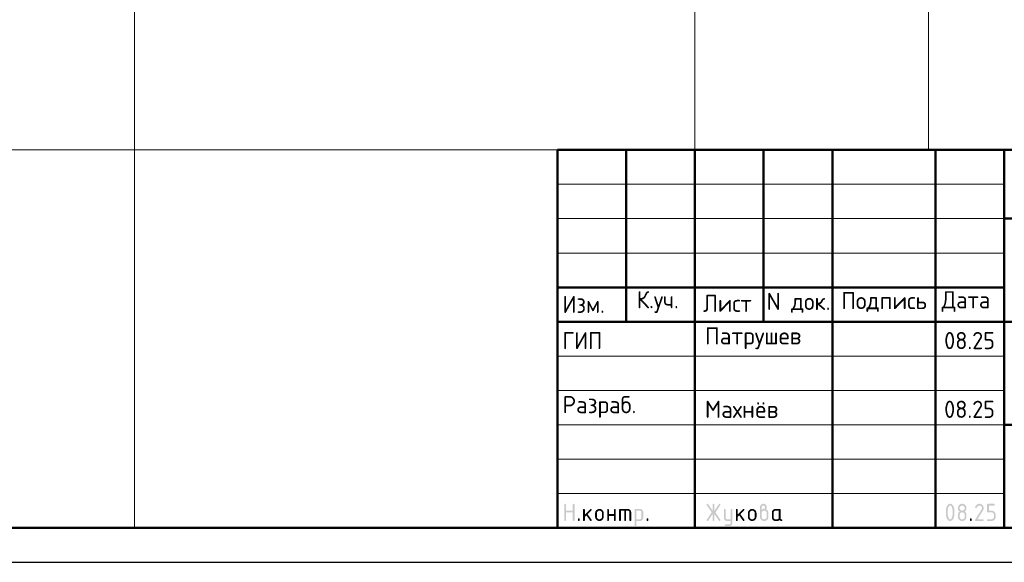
# Model space of a CAD drawing. Header units: millimetres. Extents: x 0 to 42000, y 0 to 29700.
# Tile 11 of 18: x 15179 to 29500, y 0 to 7895. Entities that reach past the tile are written whole.
import ezdxf

# ---------------------------------------------------------------- set-up
doc = ezdxf.new("R2010")
doc.units = ezdxf.units.MM
doc.layers.add('Standard', color=7, linetype='Continuous', lineweight=25)
doc.styles.add('ISOCPEUR', font='txt')

msp = doc.modelspace()

# ---------------------------------------------------------------- hatches: boundary and pattern name
at = {"layer": 'Standard', "linetype": 'Continuous', "lineweight": 25, "transparency": 33554687}
for points in [[(23099, 614), (23099, 839), (23099, 840), (23099, 842), (23099, 843), (23100, 844), (23100, 845), (23101, 846), (23101, 847), (23102, 848), (23103, 849), (23104, 850), (23105, 850), (23106, 851), (23107, 851), (23109, 851), (23110, 851), (23112, 851), (23113, 851), (23115, 851), (23116, 851), (23117, 851), (23118, 850), (23119, 850), (23120, 849), (23121, 848), (23122, 847), (23122, 846), (23123, 845), (23123, 844), (23124, 843), (23124, 842), (23124, 840), (23124, 839), (23124, 751), (23224, 751), (23224, 839), (23224, 840), (23224, 842), (23224, 843), (23225, 844), (23225, 845), (23226, 846), (23226, 847), (23227, 848), (23228, 849), (23229, 850), (23230, 850), (23231, 851), (23232, 851), (23233, 851), (23235, 851), (23236, 851), (23238, 851), (23239, 851), (23241, 851), (23242, 851), (23243, 850), (23244, 850), (23245, 849), (23246, 848), (23247, 847), (23247, 846), (23248, 845), (23248, 844), (23249, 843), (23249, 842), (23249, 840), (23249, 839), (23249, 614), (23249, 612), (23249, 611), (23249, 609), (23248, 608), (23248, 607), (23247, 606), (23247, 605), (23246, 604), (23245, 604), (23244, 603), (23243, 602), (23242, 602), (23241, 602), (23239, 601), (23238, 601), (23236, 601), (23235, 601), (23233, 601), (23232, 602), (23231, 602), (23230, 602), (23229, 603), (23228, 604), (23227, 604), (23226, 605), (23226, 606), (23225, 607), (23225, 608), (23224, 609), (23224, 611), (23224, 612), (23224, 614), (23224, 726), (23124, 726), (23124, 614), (23124, 612), (23124, 611), (23124, 609), (23123, 608), (23123, 607), (23122, 606), (23122, 605), (23121, 604), (23120, 604), (23119, 603), (23118, 602), (23117, 602), (23116, 602), (23115, 601), (23113, 601), (23112, 601), (23110, 601), (23109, 601), (23107, 602), (23106, 602), (23105, 602), (23104, 603), (23103, 604), (23102, 604), (23101, 605), (23101, 606), (23100, 607), (23100, 608), (23099, 609), (23099, 611), (23099, 612)], [(23399, 694), (23478, 773), (23478, 773), (23479, 774), (23480, 775), (23482, 775), (23483, 776), (23484, 776), (23485, 776), (23486, 776), (23488, 776), (23489, 776), (23491, 776), (23492, 775), (23493, 775), (23494, 774), (23495, 774), (23496, 773), (23497, 772), (23497, 771), (23498, 770), (23498, 769), (23499, 768), (23499, 767), (23499, 765), (23499, 764), (23499, 762), (23499, 761), (23498, 760), (23498, 759), (23497, 758), (23497, 757), (23496, 756), (23495, 755), (23440, 700), (23496, 621), (23498, 619), (23498, 617), (23499, 616), (23499, 614), (23499, 612), (23499, 611), (23499, 609), (23498, 608), (23498, 607), (23497, 606), (23497, 605), (23496, 604), (23495, 604), (23494, 603), (23493, 602), (23492, 602), (23491, 602), (23489, 601), (23488, 601), (23486, 601), (23485, 601), (23483, 602), (23482, 602), (23480, 603), (23479, 603), (23478, 604), (23477, 605), (23476, 607), (23422, 682), (23399, 659), (23399, 614), (23399, 612), (23399, 611), (23399, 609), (23398, 608), (23398, 607), (23397, 606), (23397, 605), (23396, 604), (23395, 604), (23394, 603), (23393, 602), (23392, 602), (23391, 602), (23389, 601), (23388, 601), (23386, 601), (23385, 601), (23383, 601), (23382, 602), (23381, 602), (23380, 602), (23379, 603), (23378, 604), (23377, 604), (23376, 605), (23376, 606), (23375, 607), (23375, 608), (23374, 609), (23374, 611), (23374, 612), (23374, 614), (23374, 764), (23374, 765), (23374, 767), (23374, 768), (23375, 769), (23375, 770), (23376, 771), (23376, 772), (23377, 773), (23378, 774), (23379, 774), (23380, 775), (23381, 775), (23382, 776), (23383, 776), (23385, 776), (23386, 776), (23388, 776), (23389, 776), (23391, 776), (23392, 775), (23393, 775), (23394, 774), (23395, 774), (23396, 773), (23397, 772), (23397, 771), (23398, 770), (23398, 769), (23399, 768), (23399, 767), (23399, 765), (23399, 764)], [(23749, 676), (23749, 614), (23749, 612), (23748, 611), (23748, 609), (23748, 608), (23747, 607), (23747, 606), (23746, 605), (23746, 604), (23745, 604), (23744, 603), (23743, 602), (23742, 602), (23740, 602), (23739, 601), (23738, 601), (23736, 601), (23735, 601), (23733, 601), (23732, 602), (23731, 602), (23729, 602), (23729, 603), (23728, 604), (23727, 604), (23726, 605), (23725, 606), (23725, 607), (23724, 608), (23724, 609), (23724, 611), (23724, 612), (23724, 614), (23724, 764), (23724, 765), (23724, 767), (23724, 768), (23724, 769), (23725, 770), (23725, 771), (23726, 772), (23727, 773), (23728, 774), (23729, 774), (23729, 775), (23731, 775), (23732, 776), (23733, 776), (23735, 776), (23736, 776), (23738, 776), (23739, 776), (23740, 776), (23742, 775), (23743, 775), (23744, 774), (23745, 774), (23746, 773), (23746, 772), (23747, 771), (23747, 770), (23748, 769), (23748, 768), (23748, 767), (23749, 765), (23749, 764), (23749, 701), (23823, 701), (23823, 764), (23823, 765), (23824, 767), (23824, 768), (23824, 769), (23825, 770), (23825, 771), (23826, 772), (23826, 773), (23827, 774), (23828, 774), (23829, 775), (23830, 775), (23832, 776), (23833, 776), (23834, 776), (23836, 776), (23837, 776), (23839, 776), (23840, 776), (23841, 775), (23843, 775), (23843, 774), (23844, 774), (23845, 773), (23846, 772), (23847, 771), (23847, 770), (23848, 769), (23848, 768), (23848, 767), (23848, 765), (23848, 764), (23848, 614), (23848, 612), (23848, 611), (23848, 609), (23848, 608), (23847, 607), (23847, 606), (23846, 605), (23845, 604), (23844, 604), (23843, 603), (23843, 602), (23841, 602), (23840, 602), (23839, 601), (23837, 601), (23836, 601), (23834, 601), (23833, 601), (23832, 602), (23830, 602), (23829, 602), (23828, 603), (23827, 604), (23826, 604), (23826, 605), (23825, 606), (23825, 607), (23824, 608), (23824, 609), (23824, 611), (23823, 612), (23823, 614), (23823, 676)], [(23911, 776), (24023, 776), (24026, 776), (24028, 776), (24031, 776), (24033, 775), (24036, 775), (24038, 774), (24040, 773), (24043, 773), (24045, 772), (24047, 770), (24049, 769), (24051, 768), (24053, 767), (24055, 765), (24057, 763), (24059, 762), (24061, 760), (24062, 758), (24064, 756), (24065, 754), (24067, 752), (24068, 750), (24069, 748), (24070, 745), (24071, 743), (24071, 741), (24072, 739), (24072, 736), (24073, 734), (24073, 731), (24073, 729), (24073, 726), (24073, 614), (24073, 612), (24073, 611), (24073, 609), (24073, 608), (24072, 607), (24072, 606), (24071, 605), (24070, 604), (24069, 604), (24068, 603), (24067, 602), (24066, 602), (24065, 602), (24064, 601), (24062, 601), (24061, 601), (24059, 601), (24058, 601), (24057, 602), (24055, 602), (24054, 602), (24053, 603), (24052, 604), (24051, 604), (24051, 605), (24050, 606), (24049, 607), (24049, 608), (24049, 609), (24048, 611), (24048, 612), (24048, 614), (24048, 726), (24048, 729), (24048, 731), (24047, 734), (24046, 736), (24046, 738), (24044, 740), (24043, 742), (24041, 744), (24039, 746), (24037, 747), (24035, 748), (24033, 749), (24031, 750), (24028, 751), (24026, 751), (24023, 751), (23998, 751), (23998, 614), (23998, 612), (23998, 611), (23998, 609), (23998, 608), (23997, 607), (23997, 606), (23996, 605), (23995, 604), (23995, 604), (23994, 603), (23993, 602), (23991, 602), (23990, 602), (23989, 601), (23987, 601), (23986, 601), (23984, 601), (23983, 601), (23982, 602), (23980, 602), (23979, 602), (23978, 603), (23977, 604), (23977, 604), (23976, 605), (23975, 606), (23975, 607), (23974, 608), (23974, 609), (23974, 611), (23973, 612), (23973, 614), (23973, 751), (23924, 751), (23924, 614), (23924, 612), (23923, 611), (23923, 609), (23923, 608), (23922, 607), (23922, 606), (23921, 605), (23920, 604), (23920, 604), (23919, 603), (23918, 602), (23916, 602), (23915, 602), (23914, 601), (23913, 601), (23911, 601), (23909, 601), (23908, 601), (23907, 602), (23906, 602), (23904, 602), (23903, 603), (23902, 604), (23902, 604), (23901, 605), (23900, 606), (23900, 607), (23899, 608), (23899, 609), (23899, 611), (23898, 612), (23898, 614), (23898, 764), (23898, 765), (23899, 767), (23899, 768), (23899, 769), (23900, 770), (23900, 771), (23901, 772), (23902, 773), (23902, 774), (23903, 774), (23904, 775), (23906, 775), (23907, 776), (23908, 776), (23909, 776)], [(25259, 704), (25194, 607), (25193, 605), (25192, 604), (25191, 603), (25190, 603), (25188, 602), (25187, 602), (25185, 601), (25183, 601), (25182, 601), (25180, 601), (25179, 602), (25178, 602), (25177, 603), (25176, 603), (25175, 604), (25174, 605), (25173, 605), (25173, 606), (25172, 607), (25172, 609), (25171, 610), (25171, 611), (25171, 613), (25171, 614), (25171, 616), (25172, 618), (25172, 619), (25173, 621), (25243, 726), (25173, 832), (25172, 833), (25172, 835), (25171, 837), (25171, 838), (25171, 840), (25171, 841), (25171, 843), (25172, 844), (25172, 845), (25173, 846), (25173, 847), (25174, 848), (25175, 849), (25176, 849), (25177, 850), (25178, 850), (25179, 851), (25181, 851), (25182, 851), (25184, 851), (25185, 851), (25187, 851), (25188, 851), (25189, 850), (25191, 849), (25192, 848), (25193, 847), (25194, 846), (25259, 749), (25259, 839), (25259, 840), (25259, 842), (25259, 843), (25259, 844), (25260, 845), (25260, 846), (25261, 847), (25262, 848), (25262, 849), (25263, 850), (25264, 850), (25266, 851), (25267, 851), (25268, 851), (25269, 851), (25271, 851), (25273, 851), (25274, 851), (25275, 851), (25277, 851), (25278, 850), (25279, 850), (25280, 849), (25280, 848), (25281, 847), (25282, 846), (25282, 845), (25283, 844), (25283, 843), (25283, 842), (25284, 840), (25284, 839), (25284, 749), (25348, 846), (25349, 847), (25350, 848), (25351, 849), (25353, 850), (25354, 851), (25356, 851), (25357, 851), (25359, 851), (25360, 851), (25361, 851), (25362, 851), (25363, 850), (25365, 850), (25366, 849), (25367, 848), (25367, 847), (25368, 847), (25369, 846), (25370, 845), (25370, 843), (25371, 842), (25371, 841), (25371, 840), (25371, 839), (25371, 837), (25371, 835), (25370, 833), (25369, 832), (25299, 726), (25369, 621), (25370, 619), (25371, 617), (25371, 616), (25371, 614), (25371, 613), (25371, 611), (25371, 610), (25370, 609), (25370, 608), (25369, 607), (25368, 606), (25368, 605), (25367, 604), (25366, 603), (25365, 603), (25364, 602), (25363, 602), (25361, 602), (25360, 601), (25359, 601), (25357, 601), (25356, 602), (25354, 602), (25353, 603), (25351, 603), (25350, 604), (25349, 605), (25348, 607), (25284, 704), (25284, 614), (25284, 612), (25283, 611), (25283, 609), (25283, 608), (25282, 607), (25282, 606), (25281, 605), (25280, 604), (25280, 604), (25279, 603), (25278, 602), (25277, 602), (25275, 602), (25274, 601), (25273, 601), (25271, 601), (25269, 601), (25268, 601), (25267, 602), (25266, 602), (25264, 602), (25263, 603), (25262, 604), (25262, 604), (25261, 605), (25260, 606), (25260, 607), (25259, 608), (25259, 609), (25259, 611), (25259, 612), (25259, 614)], [(25521, 576), (25521, 601), (25471, 601), (25468, 601), (25466, 602), (25463, 602), (25461, 602), (25458, 603), (25456, 603), (25454, 604), (25452, 605), (25449, 606), (25447, 607), (25445, 608), (25443, 609), (25441, 611), (25439, 612), (25437, 614), (25436, 616), (25434, 618), (25432, 620), (25431, 622), (25429, 624), (25428, 626), (25427, 628), (25426, 630), (25425, 632), (25424, 634), (25423, 637), (25422, 639), (25422, 641), (25422, 644), (25421, 646), (25421, 649), (25421, 651), (25421, 764), (25421, 765), (25421, 767), (25421, 768), (25422, 769), (25422, 770), (25423, 771), (25423, 772), (25424, 773), (25425, 774), (25426, 774), (25427, 775), (25428, 775), (25429, 776), (25431, 776), (25432, 776), (25434, 776), (25435, 776), (25437, 776), (25438, 776), (25439, 775), (25440, 775), (25441, 774), (25442, 774), (25443, 773), (25444, 772), (25444, 771), (25445, 770), (25445, 769), (25446, 768), (25446, 767), (25446, 765), (25446, 764), (25446, 651), (25446, 649), (25447, 646), (25447, 644), (25448, 642), (25449, 640), (25450, 638), (25452, 636), (25454, 634), (25455, 632), (25457, 630), (25459, 629), (25462, 628), (25464, 627), (25466, 627), (25468, 626), (25471, 626), (25521, 626), (25521, 764), (25521, 765), (25521, 767), (25521, 768), (25522, 769), (25522, 770), (25523, 771), (25523, 772), (25524, 773), (25525, 774), (25526, 774), (25527, 775), (25528, 775), (25529, 776), (25530, 776), (25532, 776), (25533, 776), (25535, 776), (25536, 776), (25538, 776), (25539, 775), (25540, 775), (25541, 774), (25542, 774), (25543, 773), (25544, 772), (25544, 771), (25545, 770), (25545, 769), (25545, 768), (25546, 767), (25546, 765), (25546, 764), (25546, 576), (25546, 574), (25546, 571), (25545, 569), (25545, 566), (25545, 564), (25544, 562), (25543, 559), (25542, 557), (25541, 555), (25540, 553), (25539, 551), (25538, 549), (25537, 547), (25535, 545), (25533, 543), (25532, 541), (25530, 539), (25528, 538), (25526, 536), (25524, 535), (25522, 533), (25520, 532), (25518, 531), (25516, 530), (25514, 529), (25511, 528), (25509, 528), (25507, 527), (25504, 527), (25502, 527), (25499, 526), (25497, 526), (25446, 526), (25445, 526), (25443, 527), (25442, 527), (25441, 527), (25440, 528), (25439, 528), (25438, 529), (25437, 529), (25436, 530), (25435, 531), (25435, 532), (25434, 533), (25434, 535), (25434, 536), (25434, 537), (25434, 539), (25434, 540), (25434, 541), (25434, 542), (25435, 544), (25435, 545), (25436, 546), (25436, 547), (25437, 548), (25438, 549), (25439, 549), (25440, 550), (25442, 550), (25443, 551), (25444, 551), (25445, 551), (25446, 551), (25496, 551), (25499, 551), (25501, 552), (25503, 552), (25506, 553), (25508, 554), (25510, 555), (25512, 557), (25514, 558), (25515, 560), (25517, 562), (25518, 564), (25519, 566), (25520, 568), (25520, 571), (25521, 573)], [(25621, 694), (25700, 773), (25700, 773), (25701, 774), (25702, 775), (25704, 775), (25705, 776), (25706, 776), (25707, 776), (25708, 776), (25710, 776), (25711, 776), (25713, 776), (25714, 775), (25715, 775), (25716, 774), (25717, 774), (25718, 773), (25719, 772), (25719, 771), (25720, 770), (25720, 769), (25721, 768), (25721, 767), (25721, 765), (25721, 764), (25721, 762), (25721, 761), (25721, 760), (25720, 759), (25720, 758), (25719, 757), (25718, 756), (25717, 755), (25662, 700), (25719, 621), (25720, 619), (25720, 617), (25721, 616), (25721, 614), (25721, 612), (25721, 611), (25721, 609), (25720, 608), (25720, 607), (25719, 606), (25719, 605), (25718, 604), (25717, 604), (25716, 603), (25715, 602), (25714, 602), (25713, 602), (25711, 601), (25710, 601), (25708, 601), (25707, 601), (25705, 602), (25704, 602), (25703, 603), (25701, 603), (25700, 604), (25699, 605), (25698, 607), (25644, 682), (25621, 659), (25621, 614), (25621, 612), (25621, 611), (25621, 609), (25620, 608), (25620, 607), (25619, 606), (25619, 605), (25618, 604), (25617, 604), (25616, 603), (25615, 602), (25614, 602), (25613, 602), (25611, 601), (25610, 601), (25608, 601), (25607, 601), (25606, 601), (25604, 602), (25603, 602), (25602, 602), (25601, 603), (25600, 604), (25599, 604), (25598, 605), (25598, 606), (25597, 607), (25597, 608), (25596, 609), (25596, 611), (25596, 612), (25596, 614), (25596, 764), (25596, 765), (25596, 767), (25596, 768), (25597, 769), (25597, 770), (25598, 771), (25598, 772), (25599, 773), (25600, 774), (25601, 774), (25602, 775), (25603, 775), (25604, 776), (25606, 776), (25607, 776), (25608, 776), (25610, 776), (25611, 776), (25613, 776), (25614, 775), (25615, 775), (25616, 774), (25617, 774), (25618, 773), (25619, 772), (25619, 771), (25620, 770), (25620, 769), (25621, 768), (25621, 767), (25621, 765), (25621, 764)], [(29137, 851), (29140, 851), (29144, 851), (29147, 851), (29150, 850), (29153, 850), (29156, 849), (29158, 848), (29161, 847), (29164, 846), (29167, 844), (29169, 843), (29172, 841), (29174, 839), (29177, 837), (29179, 835), (29181, 833), (29184, 831), (29186, 828), (29188, 826), (29189, 823), (29191, 821), (29193, 818), (29194, 816), (29195, 813), (29196, 810), (29197, 807), (29198, 804), (29198, 801), (29199, 798), (29199, 795), (29200, 792), (29200, 789), (29200, 784), (29199, 780), (29198, 775), (29197, 771), (29195, 766), (29193, 762), (29191, 757), (29188, 753), (29110, 626), (29187, 626), (29189, 626), (29190, 626), (29191, 626), (29193, 626), (29194, 625), (29195, 625), (29196, 624), (29197, 623), (29197, 622), (29198, 621), (29198, 620), (29199, 619), (29199, 618), (29199, 617), (29200, 615), (29200, 614), (29200, 612), (29199, 611), (29199, 610), (29199, 608), (29198, 607), (29198, 606), (29197, 605), (29197, 604), (29196, 604), (29195, 603), (29194, 602), (29193, 602), (29191, 602), (29190, 601), (29189, 601), (29187, 601), (29087, 601), (29086, 601), (29084, 601), (29083, 602), (29082, 602), (29081, 602), (29080, 603), (29079, 604), (29078, 604), (29077, 605), (29076, 606), (29076, 607), (29075, 608), (29075, 609), (29075, 611), (29075, 612), (29075, 614), (29075, 616), (29075, 617), (29076, 619), (29077, 621), (29168, 768), (29170, 771), (29171, 773), (29172, 776), (29173, 778), (29174, 781), (29174, 783), (29175, 786), (29175, 789), (29175, 793), (29174, 796), (29173, 800), (29172, 803), (29171, 806), (29168, 809), (29166, 813), (29164, 815), (29161, 818), (29158, 820), (29155, 822), (29152, 823), (29148, 825), (29145, 826), (29141, 826), (29137, 826), (29135, 826), (29132, 826), (29129, 825), (29127, 824), (29124, 823), (29122, 822), (29119, 820), (29117, 818), (29114, 816), (29112, 814), (29110, 812), (29107, 809), (29105, 806), (29103, 802), (29100, 799), (29098, 795), (29097, 793), (29096, 792), (29095, 791), (29094, 790), (29092, 790), (29091, 789), (29089, 789), (29087, 789), (29086, 789), (29084, 789), (29083, 789), (29082, 790), (29081, 790), (29080, 791), (29079, 791), (29078, 792), (29077, 793), (29076, 794), (29076, 795), (29075, 796), (29075, 797), (29075, 798), (29075, 800), (29075, 801), (29075, 803), (29075, 804), (29075, 805), (29076, 806), (29079, 812), (29082, 817), (29085, 822), (29088, 826), (29092, 830), (29095, 834), (29099, 837), (29103, 840), (29107, 843), (29111, 845), (29115, 847), (29119, 848), (29123, 850), (29128, 851), (29132, 851)], [(29250, 739), (29250, 839), (29250, 840), (29250, 842), (29250, 843), (29250, 844), (29251, 845), (29251, 846), (29252, 847), (29253, 848), (29253, 849), (29254, 850), (29255, 850), (29257, 851), (29258, 851), (29259, 851), (29261, 851), (29262, 851), (29349, 851), (29351, 851), (29352, 851), (29354, 851), (29355, 851), (29356, 850), (29357, 850), (29358, 849), (29359, 848), (29359, 847), (29360, 846), (29361, 845), (29361, 844), (29361, 843), (29362, 842), (29362, 840), (29362, 839), (29362, 837), (29362, 836), (29361, 834), (29361, 833), (29361, 832), (29360, 831), (29359, 830), (29359, 829), (29358, 829), (29357, 828), (29356, 827), (29355, 827), (29354, 827), (29352, 826), (29351, 826), (29349, 826), (29275, 826), (29275, 751), (29312, 751), (29315, 751), (29318, 751), (29322, 751), (29324, 750), (29327, 750), (29330, 749), (29333, 748), (29336, 747), (29339, 746), (29341, 744), (29344, 743), (29347, 741), (29349, 739), (29351, 737), (29354, 735), (29356, 733), (29358, 731), (29360, 728), (29362, 726), (29364, 723), (29366, 721), (29367, 718), (29369, 715), (29370, 713), (29371, 710), (29372, 707), (29373, 704), (29373, 701), (29374, 698), (29374, 695), (29374, 692), (29374, 689), (29374, 664), (29374, 661), (29374, 657), (29374, 654), (29373, 651), (29373, 648), (29372, 645), (29371, 643), (29370, 640), (29369, 637), (29367, 634), (29366, 632), (29364, 629), (29362, 627), (29360, 624), (29358, 622), (29356, 620), (29354, 617), (29351, 615), (29349, 613), (29346, 612), (29344, 610), (29341, 608), (29339, 607), (29336, 606), (29333, 605), (29330, 604), (29327, 603), (29324, 602), (29321, 602), (29318, 602), (29315, 601), (29312, 601), (29262, 601), (29261, 601), (29259, 601), (29258, 602), (29257, 602), (29255, 602), (29254, 603), (29253, 604), (29253, 604), (29252, 605), (29251, 606), (29251, 607), (29250, 608), (29250, 610), (29250, 611), (29250, 612), (29250, 614), (29250, 615), (29250, 617), (29250, 618), (29250, 619), (29251, 620), (29251, 621), (29252, 622), (29253, 623), (29253, 624), (29254, 625), (29255, 625), (29257, 626), (29258, 626), (29259, 626), (29261, 626), (29262, 626), (29312, 626), (29316, 626), (29319, 627), (29323, 628), (29326, 629), (29330, 630), (29333, 632), (29336, 634), (29338, 637), (29341, 640), (29343, 643), (29345, 646), (29347, 649), (29348, 653), (29349, 656), (29349, 660), (29349, 664), (29349, 689), (29349, 693), (29349, 696), (29348, 700), (29347, 703), (29345, 707), (29343, 710), (29341, 713), (29338, 715), (29336, 718), (29333, 720), (29330, 722), (29326, 724), (29323, 725), (29319, 726), (29316, 726), (29312, 726), (29262, 726), (29261, 726), (29259, 726), (29258, 727), (29257, 727), (29255, 727), (29254, 728), (29253, 729), (29253, 729), (29252, 730), (29251, 731), (29251, 732), (29250, 733), (29250, 734), (29250, 736), (29250, 737)], [(23299, 626), (23299, 628), (23299, 629), (23299, 631), (23300, 632), (23300, 633), (23301, 634), (23301, 635), (23302, 636), (23303, 637), (23304, 637), (23305, 638), (23306, 638), (23307, 638), (23309, 639), (23310, 639), (23312, 639), (23313, 639), (23314, 639), (23316, 638), (23317, 638), (23318, 638), (23319, 637), (23320, 637), (23321, 636), (23322, 635), (23322, 634), (23323, 633), (23323, 632), (23324, 631), (23324, 629), (23324, 628), (23324, 626), (23324, 614), (23324, 612), (23324, 611), (23324, 610), (23323, 608), (23323, 607), (23322, 606), (23322, 605), (23321, 604), (23320, 604), (23319, 603), (23318, 602), (23317, 602), (23316, 602), (23314, 601), (23313, 601), (23312, 601), (23310, 601), (23309, 601), (23307, 602), (23306, 602), (23305, 602), (23304, 603), (23303, 604), (23302, 604), (23301, 605), (23301, 606), (23300, 607), (23300, 608), (23299, 610), (23299, 611), (23299, 612), (23299, 614)], [(24298, 626), (24298, 628), (24298, 629), (24299, 631), (24299, 632), (24299, 633), (24300, 634), (24301, 635), (24301, 636), (24302, 637), (24303, 637), (24304, 638), (24305, 638), (24307, 638), (24308, 639), (24309, 639), (24311, 639), (24312, 639), (24314, 639), (24315, 638), (24316, 638), (24317, 638), (24318, 637), (24319, 637), (24320, 636), (24321, 635), (24322, 634), (24322, 633), (24323, 632), (24323, 631), (24323, 629), (24323, 628), (24323, 626), (24323, 614), (24323, 612), (24323, 611), (24323, 610), (24323, 608), (24322, 607), (24322, 606), (24321, 605), (24320, 604), (24319, 604), (24318, 603), (24317, 602), (24316, 602), (24315, 602), (24314, 601), (24312, 601), (24311, 601), (24309, 601), (24308, 601), (24307, 602), (24305, 602), (24304, 602), (24303, 603), (24302, 604), (24301, 604), (24301, 605), (24300, 606), (24299, 607), (24299, 608), (24299, 610), (24298, 611), (24298, 612), (24298, 614)], [(29000, 626), (29000, 628), (29000, 629), (29000, 631), (29001, 632), (29001, 633), (29002, 634), (29002, 635), (29003, 636), (29004, 637), (29005, 637), (29006, 638), (29007, 638), (29008, 638), (29009, 639), (29011, 639), (29012, 639), (29014, 639), (29015, 639), (29017, 638), (29018, 638), (29019, 638), (29020, 637), (29021, 637), (29022, 636), (29023, 635), (29023, 634), (29024, 633), (29024, 632), (29024, 631), (29025, 629), (29025, 628), (29025, 626), (29025, 614), (29025, 612), (29025, 611), (29024, 610), (29024, 608), (29024, 607), (29023, 606), (29023, 605), (29022, 604), (29021, 604), (29020, 603), (29019, 602), (29018, 602), (29017, 602), (29015, 601), (29014, 601), (29012, 601), (29011, 601), (29009, 601), (29008, 602), (29007, 602), (29006, 602), (29005, 603), (29004, 604), (29003, 604), (29002, 605), (29002, 606), (29001, 607), (29001, 608), (29000, 610), (29000, 611), (29000, 612), (29000, 614)]]:
    msp.add_hatch(color=7, dxfattribs=at).paths.add_polyline_path(points, flags=16)
h = msp.add_hatch(color=7, dxfattribs=at)
h.paths.add_polyline_path([(23549, 664), (23549, 714), (23549, 717), (23549, 720), (23549, 723), (23550, 726), (23550, 729), (23551, 732), (23552, 735), (23553, 738), (23554, 740), (23556, 743), (23557, 746), (23559, 748), (23561, 751), (23563, 753), (23565, 756), (23567, 758), (23569, 760), (23572, 762), (23574, 764), (23577, 766), (23579, 768), (23582, 769), (23584, 770), (23587, 772), (23590, 773), (23593, 774), (23596, 774), (23599, 775), (23602, 776), (23605, 776), (23608, 776), (23611, 776), (23614, 776), (23618, 776), (23621, 776), (23624, 775), (23627, 774), (23630, 774), (23633, 773), (23635, 772), (23638, 770), (23641, 769), (23643, 768), (23646, 766), (23648, 764), (23651, 762), (23653, 760), (23655, 758), (23658, 756), (23660, 753), (23662, 751), (23663, 749), (23665, 746), (23666, 743), (23668, 741), (23669, 738), (23670, 735), (23671, 732), (23672, 729), (23672, 726), (23673, 723), (23673, 720), (23674, 717), (23674, 714), (23674, 664), (23674, 660), (23673, 657), (23673, 654), (23672, 651), (23672, 648), (23671, 645), (23670, 642), (23669, 640), (23668, 637), (23666, 634), (23665, 632), (23663, 629), (23662, 627), (23660, 624), (23658, 622), (23655, 620), (23653, 617), (23651, 615), (23648, 613), (23646, 612), (23643, 610), (23641, 608), (23638, 607), (23635, 606), (23632, 605), (23629, 604), (23627, 603), (23624, 602), (23621, 602), (23617, 602), (23614, 601), (23611, 601), (23608, 601), (23605, 602), (23602, 602), (23599, 602), (23596, 603), (23593, 604), (23590, 605), (23587, 606), (23584, 607), (23582, 608), (23579, 610), (23577, 612), (23574, 613), (23572, 615), (23569, 617), (23567, 620), (23565, 622), (23563, 624), (23561, 627), (23559, 629), (23557, 632), (23556, 634), (23554, 637), (23553, 640), (23552, 642), (23551, 645), (23550, 648), (23550, 651), (23549, 654), (23549, 657), (23549, 660)], flags=16)
h.paths.add_polyline_path([(23648, 664), (23648, 714), (23648, 718), (23648, 721), (23647, 725), (23646, 728), (23644, 732), (23642, 735), (23640, 738), (23638, 740), (23635, 743), (23632, 745), (23629, 747), (23625, 749), (23622, 750), (23619, 751), (23615, 751), (23611, 751), (23607, 751), (23604, 751), (23600, 750), (23597, 749), (23594, 747), (23590, 745), (23587, 743), (23585, 740), (23582, 738), (23580, 735), (23578, 732), (23577, 728), (23575, 725), (23574, 721), (23574, 718), (23574, 714), (23574, 664), (23574, 660), (23574, 656), (23575, 653), (23577, 649), (23578, 646), (23580, 643), (23582, 640), (23585, 637), (23587, 634), (23590, 632), (23593, 630), (23597, 629), (23600, 628), (23604, 627), (23607, 626), (23611, 626), (23615, 626), (23619, 627), (23622, 628), (23625, 629), (23629, 630), (23632, 633), (23635, 635), (23638, 637), (23640, 640), (23642, 643), (23644, 646), (23646, 649), (23647, 653), (23648, 656), (23648, 660)])
h = msp.add_hatch(color=7, dxfattribs=at)
h.paths.add_polyline_path([(24123, 764), (24123, 765), (24124, 767), (24124, 768), (24124, 769), (24125, 770), (24125, 771), (24126, 772), (24127, 773), (24127, 774), (24128, 774), (24129, 775), (24130, 775), (24132, 776), (24133, 776), (24134, 776), (24136, 776), (24198, 776), (24201, 776), (24203, 776), (24206, 776), (24208, 775), (24211, 775), (24213, 774), (24215, 773), (24218, 773), (24220, 772), (24222, 770), (24224, 769), (24226, 768), (24228, 767), (24230, 765), (24232, 763), (24234, 762), (24236, 760), (24237, 758), (24239, 756), (24240, 754), (24241, 752), (24243, 750), (24244, 748), (24245, 746), (24245, 743), (24246, 741), (24247, 739), (24247, 736), (24248, 734), (24248, 731), (24248, 729), (24248, 726), (24248, 651), (24248, 649), (24248, 646), (24248, 644), (24247, 641), (24247, 639), (24246, 637), (24245, 634), (24245, 632), (24244, 630), (24243, 628), (24241, 626), (24240, 624), (24239, 622), (24237, 620), (24236, 618), (24234, 616), (24232, 614), (24230, 612), (24228, 611), (24226, 609), (24224, 608), (24222, 607), (24220, 606), (24218, 605), (24215, 604), (24213, 603), (24211, 603), (24208, 602), (24206, 602), (24203, 602), (24201, 601), (24198, 601), (24148, 601), (24148, 539), (24148, 537), (24148, 536), (24148, 535), (24148, 533), (24147, 532), (24147, 531), (24146, 530), (24145, 529), (24145, 529), (24144, 528), (24143, 528), (24141, 527), (24140, 527), (24139, 527), (24138, 526), (24136, 526), (24134, 526), (24133, 527), (24132, 527), (24130, 527), (24129, 528), (24128, 528), (24127, 529), (24127, 529), (24126, 530), (24125, 531), (24125, 532), (24124, 533), (24124, 535), (24124, 536), (24123, 537), (24123, 539)], flags=16)
h.paths.add_polyline_path([(24148, 751), (24148, 626), (24198, 626), (24201, 626), (24203, 627), (24206, 627), (24208, 628), (24210, 629), (24212, 630), (24214, 632), (24216, 634), (24218, 635), (24219, 637), (24220, 639), (24221, 642), (24222, 644), (24223, 646), (24223, 649), (24223, 651), (24223, 726), (24223, 729), (24223, 731), (24222, 734), (24221, 736), (24220, 738), (24219, 740), (24218, 742), (24216, 744), (24214, 746), (24212, 747), (24210, 748), (24208, 749), (24206, 750), (24203, 751), (24201, 751), (24198, 751)])
h = msp.add_hatch(color=7, dxfattribs=at)
h.paths.add_polyline_path([(25771, 664), (25771, 714), (25771, 717), (25771, 720), (25771, 723), (25772, 726), (25773, 729), (25773, 732), (25774, 735), (25775, 738), (25777, 740), (25778, 743), (25779, 746), (25781, 748), (25783, 751), (25785, 753), (25787, 756), (25789, 758), (25791, 760), (25794, 762), (25796, 764), (25799, 766), (25801, 768), (25804, 769), (25806, 770), (25809, 772), (25812, 773), (25815, 774), (25818, 774), (25821, 775), (25824, 776), (25827, 776), (25830, 776), (25833, 776), (25836, 776), (25840, 776), (25843, 776), (25846, 775), (25849, 774), (25852, 774), (25855, 773), (25857, 772), (25860, 770), (25863, 769), (25865, 768), (25868, 766), (25871, 764), (25873, 762), (25875, 760), (25878, 758), (25880, 756), (25882, 753), (25884, 751), (25885, 749), (25887, 746), (25889, 743), (25890, 741), (25891, 738), (25892, 735), (25893, 732), (25894, 729), (25894, 726), (25895, 723), (25895, 720), (25896, 717), (25896, 714), (25896, 664), (25896, 660), (25895, 657), (25895, 654), (25894, 651), (25894, 648), (25893, 645), (25892, 642), (25891, 640), (25890, 637), (25888, 634), (25887, 632), (25885, 629), (25884, 627), (25882, 624), (25880, 622), (25877, 620), (25875, 617), (25873, 615), (25870, 613), (25868, 612), (25865, 610), (25863, 608), (25860, 607), (25857, 606), (25854, 605), (25852, 604), (25849, 603), (25846, 602), (25843, 602), (25840, 602), (25836, 601), (25833, 601), (25830, 601), (25827, 602), (25824, 602), (25821, 602), (25818, 603), (25815, 604), (25812, 605), (25809, 606), (25806, 607), (25804, 608), (25801, 610), (25799, 612), (25796, 613), (25794, 615), (25791, 617), (25789, 620), (25787, 622), (25785, 624), (25783, 627), (25781, 629), (25779, 632), (25778, 634), (25777, 637), (25775, 640), (25774, 642), (25773, 645), (25773, 648), (25772, 651), (25771, 654), (25771, 657), (25771, 660)], flags=16)
h.paths.add_polyline_path([(25871, 664), (25871, 714), (25871, 718), (25870, 721), (25869, 725), (25868, 728), (25866, 732), (25864, 735), (25862, 738), (25860, 740), (25857, 743), (25854, 745), (25851, 747), (25848, 749), (25844, 750), (25841, 751), (25837, 751), (25833, 751), (25829, 751), (25826, 751), (25822, 750), (25819, 749), (25816, 747), (25813, 745), (25810, 743), (25807, 740), (25804, 738), (25802, 735), (25800, 732), (25799, 728), (25797, 725), (25797, 721), (25796, 718), (25796, 714), (25796, 664), (25796, 660), (25797, 656), (25797, 653), (25799, 649), (25800, 646), (25802, 643), (25804, 640), (25807, 637), (25809, 634), (25812, 632), (25815, 630), (25819, 629), (25822, 628), (25826, 627), (25829, 626), (25833, 626), (25837, 626), (25841, 627), (25844, 628), (25848, 629), (25851, 630), (25854, 633), (25857, 635), (25860, 637), (25862, 640), (25864, 643), (25866, 646), (25868, 649), (25869, 653), (25870, 656), (25871, 660)])
h = msp.add_hatch(color=7, dxfattribs=at)
h.paths.add_polyline_path([(25971, 764), (25975, 767), (25979, 769), (25982, 772), (25986, 773), (25990, 775), (25993, 775), (25997, 776), (26000, 776), (26002, 776), (26004, 777), (26006, 777), (26007, 778), (26009, 779), (26011, 781), (26013, 783), (26014, 785), (26016, 787), (26017, 789), (26018, 791), (26019, 793), (26020, 795), (26020, 797), (26021, 799), (26021, 801), (26021, 804), (26020, 806), (26020, 809), (26019, 811), (26018, 813), (26017, 815), (26015, 817), (26014, 819), (26012, 821), (26010, 822), (26008, 824), (26005, 824), (26003, 825), (26001, 826), (25998, 826), (25996, 826), (25993, 826), (25991, 826), (25988, 825), (25986, 824), (25984, 823), (25982, 822), (25980, 821), (25978, 819), (25976, 817), (25975, 815), (25973, 813), (25973, 811), (25972, 809), (25971, 806), (25971, 804), (25971, 801)])
h.paths.add_polyline_path([(26033, 771), (26037, 769), (26041, 767), (26045, 765), (26048, 762), (26052, 759), (26055, 756), (26058, 752), (26060, 748), (26063, 744), (26065, 740), (26067, 736), (26068, 732), (26069, 727), (26070, 723), (26070, 718), (26070, 714), (26070, 664), (26070, 661), (26070, 657), (26070, 654), (26069, 651), (26069, 648), (26068, 645), (26067, 642), (26066, 640), (26065, 637), (26063, 634), (26062, 632), (26060, 629), (26058, 627), (26056, 624), (26054, 622), (26052, 619), (26050, 617), (26048, 615), (26045, 613), (26043, 612), (26040, 610), (26037, 608), (26035, 607), (26032, 606), (26029, 605), (26026, 604), (26024, 603), (26021, 602), (26018, 602), (26014, 602), (26011, 601), (26008, 601), (26005, 601), (26002, 602), (25999, 602), (25996, 602), (25993, 603), (25990, 604), (25987, 605), (25984, 606), (25981, 607), (25979, 608), (25976, 610), (25973, 612), (25971, 613), (25968, 615), (25966, 617), (25964, 620), (25962, 622), (25960, 624), (25958, 627), (25956, 629), (25954, 632), (25953, 634), (25951, 637), (25950, 640), (25949, 643), (25948, 645), (25947, 648), (25947, 651), (25946, 654), (25946, 657), (25946, 661), (25946, 664), (25946, 801), (25946, 804), (25946, 806), (25946, 809), (25947, 811), (25947, 814), (25948, 816), (25948, 818), (25949, 821), (25950, 823), (25951, 825), (25953, 827), (25954, 829), (25955, 831), (25957, 833), (25958, 835), (25960, 837), (25962, 839), (25964, 840), (25966, 842), (25968, 843), (25970, 845), (25972, 846), (25974, 847), (25976, 848), (25979, 849), (25981, 849), (25983, 850), (25986, 850), (25988, 851), (25990, 851), (25993, 851), (25996, 851), (25998, 851), (26001, 851), (26003, 851), (26006, 850), (26008, 850), (26010, 849), (26013, 849), (26015, 848), (26017, 847), (26019, 846), (26021, 844), (26023, 843), (26025, 842), (26027, 840), (26029, 839), (26031, 837), (26033, 835), (26034, 833), (26036, 831), (26037, 829), (26039, 827), (26040, 825), (26041, 823), (26042, 821), (26043, 818), (26043, 816), (26044, 814), (26045, 811), (26045, 809), (26045, 806), (26045, 804), (26045, 801), (26045, 797), (26045, 792), (26044, 788), (26042, 784), (26041, 781), (26038, 777), (26036, 774)], flags=16)
h.paths.add_polyline_path([(26045, 664), (26045, 714), (26045, 718), (26045, 721), (26044, 725), (26043, 728), (26041, 732), (26039, 735), (26037, 738), (26035, 740), (26032, 743), (26029, 745), (26026, 747), (26023, 749), (26019, 750), (26016, 751), (26012, 751), (26008, 751), (26004, 751), (26001, 751), (25997, 750), (25994, 749), (25990, 747), (25987, 745), (25984, 743), (25982, 740), (25979, 738), (25977, 735), (25975, 732), (25973, 728), (25972, 725), (25971, 721), (25971, 718), (25971, 714), (25971, 664), (25971, 660), (25971, 656), (25972, 653), (25973, 649), (25975, 646), (25977, 643), (25979, 640), (25982, 637), (25984, 634), (25987, 632), (25990, 630), (25994, 629), (25997, 628), (26001, 627), (26004, 626), (26008, 626), (26012, 626), (26016, 627), (26019, 628), (26023, 629), (26026, 630), (26029, 633), (26032, 635), (26035, 637), (26037, 640), (26039, 643), (26041, 646), (26043, 649), (26044, 653), (26045, 656), (26045, 660)])
h = msp.add_hatch(color=7, dxfattribs=at)
h.paths.add_polyline_path([(26220, 751), (26170, 751), (26168, 751), (26165, 751), (26163, 750), (26161, 749), (26159, 748), (26157, 747), (26155, 746), (26153, 744), (26151, 742), (26150, 740), (26148, 738), (26147, 736), (26147, 734), (26146, 731), (26146, 729), (26146, 726), (26146, 651), (26146, 649), (26146, 646), (26147, 644), (26147, 642), (26148, 640), (26150, 638), (26151, 636), (26153, 634), (26155, 632), (26157, 630), (26159, 629), (26161, 628), (26163, 627), (26166, 627), (26168, 626), (26170, 626), (26195, 626), (26198, 626), (26200, 627), (26203, 627), (26205, 628), (26207, 629), (26209, 630), (26211, 632), (26213, 634), (26215, 635), (26216, 637), (26218, 639), (26218, 642), (26219, 644), (26220, 646), (26220, 649), (26220, 651)])
h.paths.add_polyline_path([(26270, 614), (26270, 612), (26270, 611), (26270, 609), (26270, 608), (26269, 607), (26269, 606), (26268, 605), (26267, 604), (26266, 604), (26265, 603), (26264, 602), (26263, 602), (26262, 602), (26261, 601), (26259, 601), (26258, 601), (26253, 601), (26249, 602), (26246, 603), (26242, 605), (26238, 606), (26235, 609), (26232, 611), (26229, 615), (26226, 611), (26222, 609), (26218, 606), (26214, 605), (26210, 603), (26205, 602), (26200, 601), (26195, 601), (26170, 601), (26168, 601), (26165, 602), (26163, 602), (26160, 602), (26158, 603), (26156, 603), (26153, 604), (26151, 605), (26149, 606), (26147, 607), (26145, 608), (26143, 609), (26141, 611), (26139, 612), (26137, 614), (26135, 616), (26133, 618), (26132, 619), (26130, 621), (26129, 623), (26127, 625), (26126, 628), (26125, 630), (26124, 632), (26123, 634), (26123, 636), (26122, 639), (26121, 641), (26121, 644), (26121, 646), (26121, 649), (26121, 651), (26121, 726), (26121, 729), (26121, 731), (26121, 734), (26121, 736), (26122, 739), (26123, 741), (26123, 743), (26124, 746), (26125, 748), (26126, 750), (26127, 752), (26129, 754), (26130, 756), (26132, 758), (26133, 760), (26135, 762), (26137, 763), (26139, 765), (26141, 767), (26143, 768), (26145, 769), (26147, 770), (26149, 772), (26151, 773), (26153, 773), (26156, 774), (26158, 775), (26160, 775), (26163, 776), (26165, 776), (26168, 776), (26170, 776), (26233, 776), (26234, 776), (26236, 776), (26237, 776), (26238, 775), (26239, 775), (26240, 774), (26241, 774), (26242, 773), (26243, 772), (26244, 771), (26244, 770), (26245, 769), (26245, 768), (26245, 767), (26245, 765), (26245, 764), (26245, 639), (26245, 637), (26246, 636), (26246, 634), (26246, 633), (26246, 632), (26247, 631), (26248, 630), (26248, 629), (26249, 629), (26250, 628), (26251, 627), (26252, 627), (26254, 627), (26255, 626), (26256, 626), (26258, 626), (26259, 626), (26261, 626), (26262, 626), (26263, 625), (26264, 625), (26265, 625), (26266, 624), (26267, 623), (26268, 622), (26269, 621), (26269, 620), (26270, 619), (26270, 618), (26270, 617), (26270, 615)], flags=16)
h = msp.add_hatch(color=7, dxfattribs=at)
h.paths.add_polyline_path([(28750, 726), (28750, 734), (28749, 742), (28749, 749), (28748, 756), (28747, 764), (28746, 771), (28745, 778), (28743, 785), (28742, 790), (28741, 795), (28739, 799), (28738, 803), (28736, 807), (28734, 810), (28732, 813), (28731, 816), (28729, 818), (28727, 820), (28724, 822), (28722, 824), (28720, 825), (28718, 826), (28715, 826), (28712, 826), (28710, 826), (28708, 826), (28705, 825), (28703, 824), (28701, 822), (28699, 820), (28696, 818), (28695, 816), (28693, 813), (28691, 810), (28689, 807), (28688, 803), (28686, 799), (28685, 794), (28683, 790), (28682, 785), (28680, 778), (28679, 770), (28678, 763), (28677, 756), (28676, 749), (28676, 741), (28675, 734), (28675, 726), (28675, 719), (28676, 711), (28676, 704), (28677, 696), (28678, 689), (28679, 682), (28680, 675), (28682, 668), (28683, 663), (28684, 658), (28686, 654), (28687, 650), (28689, 646), (28691, 643), (28693, 639), (28694, 637), (28696, 634), (28698, 632), (28701, 630), (28703, 629), (28705, 628), (28707, 627), (28710, 626), (28712, 626), (28715, 626), (28718, 627), (28720, 628), (28722, 629), (28724, 630), (28727, 632), (28729, 634), (28731, 637), (28732, 639), (28734, 643), (28736, 646), (28738, 650), (28739, 654), (28741, 658), (28742, 663), (28743, 668), (28745, 675), (28746, 682), (28747, 689), (28748, 696), (28749, 704), (28749, 711), (28750, 719)])
h.paths.add_polyline_path([(28775, 726), (28775, 721), (28775, 715), (28775, 710), (28774, 705), (28774, 699), (28773, 694), (28773, 689), (28772, 685), (28771, 680), (28771, 675), (28770, 671), (28769, 666), (28768, 662), (28766, 657), (28765, 653), (28764, 649), (28762, 643), (28760, 638), (28757, 633), (28755, 628), (28752, 624), (28749, 620), (28746, 616), (28743, 613), (28740, 610), (28736, 608), (28733, 606), (28729, 604), (28725, 603), (28721, 602), (28717, 601), (28712, 601), (28708, 601), (28704, 602), (28700, 603), (28696, 604), (28692, 606), (28689, 608), (28685, 610), (28682, 613), (28679, 616), (28676, 620), (28673, 624), (28670, 628), (28668, 632), (28665, 638), (28663, 643), (28661, 649), (28660, 653), (28658, 657), (28657, 661), (28656, 666), (28655, 670), (28654, 675), (28654, 680), (28653, 684), (28652, 689), (28652, 694), (28651, 699), (28651, 705), (28650, 710), (28650, 715), (28650, 721), (28650, 726), (28650, 732), (28650, 737), (28650, 743), (28651, 748), (28651, 753), (28652, 758), (28652, 763), (28653, 768), (28654, 773), (28654, 778), (28655, 782), (28656, 787), (28657, 791), (28658, 795), (28660, 800), (28661, 804), (28663, 810), (28665, 815), (28668, 820), (28670, 825), (28673, 829), (28676, 833), (28679, 836), (28682, 839), (28685, 842), (28689, 845), (28692, 847), (28696, 848), (28700, 850), (28704, 851), (28708, 851), (28712, 851), (28717, 851), (28721, 851), (28725, 850), (28729, 848), (28733, 847), (28736, 845), (28740, 842), (28743, 839), (28746, 836), (28749, 833), (28752, 829), (28755, 824), (28757, 820), (28760, 815), (28762, 810), (28764, 804), (28765, 799), (28766, 795), (28768, 791), (28769, 787), (28770, 782), (28771, 777), (28771, 773), (28772, 768), (28773, 763), (28773, 758), (28774, 753), (28774, 748), (28775, 743), (28775, 737), (28775, 732)], flags=16)
h = msp.add_hatch(color=7, dxfattribs=at)
h.paths.add_polyline_path([(28887, 626), (28891, 626), (28895, 627), (28898, 628), (28902, 629), (28905, 630), (28908, 632), (28911, 634), (28914, 637), (28917, 640), (28919, 643), (28921, 646), (28922, 649), (28923, 653), (28924, 656), (28925, 660), (28925, 664), (28925, 689), (28925, 693), (28924, 696), (28923, 700), (28922, 703), (28921, 707), (28919, 710), (28916, 713), (28914, 715), (28911, 718), (28908, 720), (28905, 722), (28902, 724), (28898, 725), (28895, 726), (28891, 726), (28887, 726), (28883, 726), (28880, 726), (28876, 725), (28873, 724), (28870, 722), (28867, 720), (28864, 718), (28861, 715), (28858, 713), (28856, 710), (28854, 707), (28853, 703), (28851, 700), (28851, 696), (28850, 693), (28850, 689), (28850, 664), (28850, 660), (28851, 656), (28851, 653), (28853, 649), (28854, 646), (28856, 643), (28858, 640), (28861, 637), (28864, 634), (28867, 632), (28870, 630), (28873, 629), (28876, 628), (28880, 627), (28883, 626)])
h.paths.add_polyline_path([(28887, 601), (28884, 601), (28881, 602), (28878, 602), (28875, 602), (28872, 603), (28869, 604), (28866, 605), (28863, 606), (28861, 607), (28858, 608), (28855, 610), (28853, 612), (28850, 613), (28848, 615), (28845, 617), (28843, 620), (28841, 622), (28839, 624), (28837, 627), (28835, 629), (28834, 632), (28832, 634), (28831, 637), (28830, 640), (28828, 643), (28828, 645), (28827, 648), (28826, 651), (28826, 654), (28825, 657), (28825, 661), (28825, 664), (28825, 689), (28825, 693), (28825, 696), (28826, 700), (28827, 704), (28827, 707), (28828, 710), (28830, 714), (28831, 717), (28833, 720), (28835, 723), (28837, 726), (28839, 729), (28841, 731), (28844, 734), (28847, 736), (28850, 739), (28847, 741), (28844, 744), (28841, 746), (28839, 749), (28837, 752), (28835, 755), (28833, 758), (28831, 761), (28830, 764), (28828, 767), (28827, 771), (28827, 774), (28826, 778), (28825, 781), (28825, 785), (28825, 789), (28825, 792), (28825, 795), (28826, 798), (28826, 801), (28827, 804), (28828, 807), (28828, 810), (28830, 813), (28831, 816), (28832, 818), (28834, 821), (28835, 823), (28837, 826), (28839, 828), (28841, 831), (28843, 833), (28845, 835), (28848, 837), (28850, 839), (28853, 841), (28855, 843), (28858, 844), (28861, 846), (28863, 847), (28866, 848), (28869, 849), (28872, 850), (28875, 850), (28878, 851), (28881, 851), (28884, 851), (28887, 851), (28891, 851), (28894, 851), (28897, 851), (28900, 850), (28903, 850), (28906, 849), (28909, 848), (28911, 847), (28914, 846), (28917, 844), (28919, 843), (28922, 841), (28924, 839), (28927, 837), (28929, 835), (28932, 833), (28934, 831), (28936, 828), (28938, 826), (28939, 823), (28941, 821), (28943, 818), (28944, 816), (28945, 813), (28946, 810), (28947, 807), (28948, 804), (28949, 801), (28949, 798), (28949, 795), (28950, 792), (28950, 789), (28950, 785), (28949, 781), (28949, 778), (28948, 774), (28947, 771), (28946, 767), (28945, 764), (28943, 761), (28942, 758), (28940, 755), (28938, 752), (28936, 749), (28933, 746), (28931, 744), (28928, 741), (28925, 739), (28929, 735), (28933, 732), (28937, 728), (28939, 724), (28942, 719), (28944, 715), (28946, 710), (28947, 705), (28948, 704), (28948, 702), (28948, 701), (28948, 699), (28949, 697), (28949, 695), (28949, 692), (28949, 690), (28949, 687), (28949, 684), (28950, 681), (28950, 678), (28950, 675), (28950, 671), (28950, 668), (28950, 664), (28950, 661), (28949, 657), (28949, 654), (28949, 651), (28948, 648), (28947, 645), (28946, 643), (28945, 640), (28944, 637), (28943, 634), (28941, 632), (28939, 629), (28938, 627), (28936, 624), (28934, 622), (28932, 620), (28929, 617), (28927, 615), (28924, 613), (28922, 612), (28919, 610), (28917, 608), (28914, 607), (28911, 606), (28909, 605), (28906, 604), (28903, 603), (28900, 602), (28897, 602), (28894, 602), (28891, 601)], flags=16)
h.paths.add_polyline_path([(28887, 751), (28891, 751), (28895, 752), (28898, 753), (28902, 754), (28905, 755), (28908, 757), (28911, 759), (28914, 762), (28917, 765), (28919, 768), (28921, 771), (28922, 774), (28923, 778), (28924, 781), (28925, 785), (28925, 789), (28925, 793), (28924, 796), (28923, 800), (28922, 803), (28921, 806), (28919, 809), (28916, 812), (28914, 815), (28911, 818), (28908, 820), (28905, 822), (28902, 823), (28898, 825), (28895, 826), (28891, 826), (28887, 826), (28883, 826), (28880, 826), (28876, 825), (28873, 823), (28870, 822), (28867, 820), (28864, 818), (28861, 815), (28858, 813), (28856, 810), (28854, 807), (28853, 803), (28851, 800), (28851, 796), (28850, 793), (28850, 789), (28850, 785), (28851, 781), (28851, 778), (28853, 774), (28854, 771), (28856, 768), (28858, 765), (28861, 762), (28864, 759), (28867, 757), (28870, 755), (28873, 754), (28876, 753), (28880, 752), (28883, 751)])

# ---------------------------------------------------------------- linework, layer by layer
at = {"layer": 'Standard', "color": 7, "linetype": 'Continuous', "lineweight": 50, "transparency": 33554687}
for p, q in [((23000, 500), (23000, 6000)), ((23000, 6000), (41500, 6000)), ((24000, 3500), (24000, 6000)), ((25000, 500), (25000, 6000)), ((26000, 3500), (26000, 6000)), ((27000, 500), (27000, 6000)), ((28500, 500), (28500, 6000)), ((29500, 500), (29500, 6000)), ((29500, 5000), (41500, 5000)), ((23000, 4000), (29500, 4000)), ((23000, 4000), (29500, 4000)), ((23000, 3500), (29500, 3500)), ((23000, 3500), (29500, 3500)), ((29500, 3500), (41500, 3500)), ((29500, 2000), (41500, 2000))]:
    msp.add_line(p, q, dxfattribs=at)
at = {"layer": 'Standard', "color": 7, "linetype": 'Continuous', "lineweight": 13, "transparency": 33554687}
for p, q in [((23000, 5500), (29500, 5500)), ((23000, 5000), (29500, 5000)), ((23000, 4500), (29500, 4500)), ((23000, 3000), (29500, 3000)), ((23000, 2500), (29500, 2500)), ((23000, 2500), (29500, 2500)), ((23000, 2000), (29500, 2000)), ((23000, 2000), (29500, 2000)), ((23000, 1500), (29500, 1500)), ((23000, 1000), (29500, 1000))]:
    msp.add_line(p, q, dxfattribs=at)
at = {"layer": 'Standard', "color": 7, "linetype": 'Continuous', "lineweight": 25, "transparency": 33554687}
msp.add_line((23000, 500), (41500, 500), dxfattribs=at)
msp.add_line((23000, 500), (41500, 500), dxfattribs=at)
msp.add_line((23000, 500), (41500, 500), dxfattribs=at)
msp.add_lwpolyline([(0, 0), (42000, 0), (42000, 29700), (0, 29700), (0, 0)], close=True, dxfattribs=at)
at = {"layer": 'Standard', "color": 7, "linetype": 'Continuous', "lineweight": 50, "transparency": 33554687}
msp.add_lwpolyline([(2000, 29200), (41500, 29200), (41500, 500), (2000, 500), (2000, 29200)], close=True, dxfattribs=at)
at = {"layer": 'Standard', "color": 7, "linetype": 'Continuous', "lineweight": 13, "transparency": 33554687}
for points in [[(28398, 29200), (2000, 29200), (2000, 6000), (28398, 6000), (28398, 29200)], [(41500, 29200), (25000, 29200), (25000, 6000), (41500, 6000), (41500, 29200)], [(2000, 15349), (2000, 500), (16849, 500), (16849, 15349), (2000, 15349)]]:
    msp.add_lwpolyline(points, dxfattribs=at)
at = {"layer": 'Standard', "color": 7, "linetype": 'Continuous', "lineweight": 25, "transparency": 33554687}
msp.add_lwpolyline([(41500, 6000), (23000, 6000), (23000, 500), (41500, 500), (41500, 6000)], dxfattribs=at)

# ---------------------------------------------------------------- texts
at = {"layer": 'Standard', "color": 7, "linetype": 'Continuous', "lineweight": 25, "transparency": 33554687, "char_height": 250, "attachment_point": 7, "style": 'ISOCPEUR'}
for s, insert, width in [('\\W0.93;Изм.', (23074, 3628), 752.88), ('\\W0.93;К.уч.', (24156, 3628), 816.01), ('\\W0.94;Лист', (25119, 3643), 866.93), ('\\W0.95;N док.', (26043, 3631), 1068.13), ('\\W0.96;Подпись', (27129, 3643), 1344.28), ('\\W0.94;Дата', (28588, 3643), 967.74), ('\\W0.92;ГИП', (23074, 3101), 689.6), ('\\W0.97;Патрушев', (25146, 3101), 1670.19), ('\\W0.94;08.25', (28625, 3101), 891.68), ('\\W0.96;Разраб.', (23074, 2101), 1306.55), ('\\W0.96;Махнёв', (25146, 2101), 1243.9), ('\\W0.94;08.25', (28625, 2101), 891.68)]:
    msp.add_mtext(s, dxfattribs=dict(at, insert=insert, width=width))

doc.saveas('drawing.dxf')
